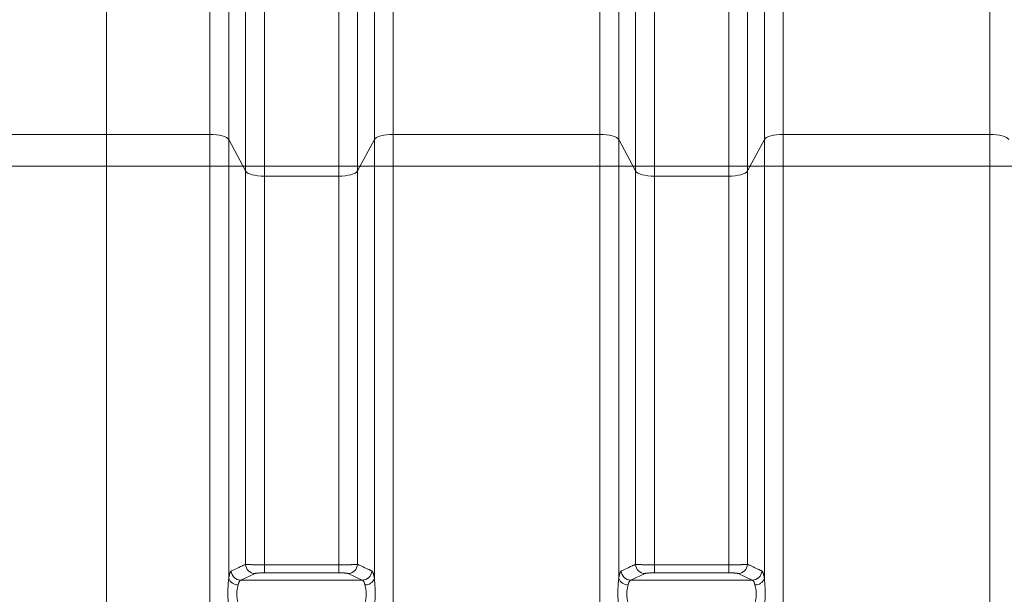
# Model space of a CAD drawing. Extents: x 193 to 943, y 26 to 526.
# Tile 217 of 256: x 388 to 404, y 109 to 118. Entities that reach past the tile are written whole.
import ezdxf
from ezdxf.lldxf.tags import DXFTag

# ---------------------------------------------------------------- set-up
doc = ezdxf.new("R2010")
doc.units = 0
doc.layers.get('0').update_dxf_attribs({"lineweight": 25})
doc.layers.add('KG4_HLS_SYA', color=7, linetype='Continuous', lineweight=25)
doc.layers.add('KG4_HLS_TEXTE', color=7, linetype='Continuous', lineweight=13)
tags = doc.linetypes.add('STRICHPUNKT2', pattern=[12.7, 6.35, -3.175, 0, -3.175]).pattern_tags.tags
tags[10:11] = [DXFTag(74, 4), DXFTag(75, 0), DXFTag(340, '0'), DXFTag(46, 0.0), DXFTag(50, 0.0), DXFTag(44, 0.0), DXFTag(45, 0.0)]
tags[8:9] = [DXFTag(74, 4), DXFTag(75, 0), DXFTag(340, '0'), DXFTag(46, 0.0), DXFTag(50, 0.0), DXFTag(44, 0.0), DXFTag(45, 0.0)]
tags[6:7] = [DXFTag(74, 4), DXFTag(75, 0), DXFTag(340, '0'), DXFTag(46, 0.0), DXFTag(50, 0.0), DXFTag(44, 0.0), DXFTag(45, 0.0)]
tags[4:5] = [DXFTag(74, 4), DXFTag(75, 0), DXFTag(340, '0'), DXFTag(46, 0.0), DXFTag(50, 0.0), DXFTag(44, 0.0), DXFTag(45, 0.0)]

# ---------------------------------------------------------------- blocks, each defined once
blk = doc.blocks.new('Spline-A069HYIG7N', base_point=(397.596, 108.583))
at = {"color": 0, "lineweight": -2}
for p, q in [((397.607, 109.022), (397.606, 109.007)), ((397.608, 109.036), (397.607, 109.022)), ((397.61, 109.051), (397.608, 109.036)), ((397.598, 108.902), (397.597, 108.881)), ((397.597, 108.881), (397.597, 108.86)), ((397.599, 108.922), (397.598, 108.902)), ((397.6, 108.942), (397.599, 108.922)), ((397.602, 108.961), (397.6, 108.942)), ((397.603, 108.977), (397.602, 108.961)), ((397.604, 108.992), (397.603, 108.977)), ((397.606, 109.007), (397.604, 108.992)), ((397.597, 108.86), (397.596, 108.839)), ((397.596, 108.839), (397.596, 108.817)), ((397.596, 108.817), (397.596, 108.795)), ((397.596, 108.795), (397.597, 108.773)), ((397.597, 108.773), (397.598, 108.751)), ((397.598, 108.751), (397.599, 108.729)), ((397.599, 108.729), (397.6, 108.706)), ((397.6, 108.706), (397.601, 108.696)), ((397.601, 108.696), (397.602, 108.686)), ((397.602, 108.686), (397.602, 108.675)), ((397.602, 108.675), (397.603, 108.665)), ((397.603, 108.665), (397.604, 108.655)), ((397.604, 108.655), (397.605, 108.644)), ((397.605, 108.644), (397.606, 108.634)), ((397.606, 108.634), (397.606, 108.624)), ((397.606, 108.624), (397.607, 108.614)), ((397.607, 108.614), (397.608, 108.603)), ((397.608, 108.603), (397.609, 108.593)), ((397.609, 108.593), (397.61, 108.583))]:
    blk.add_line(p, q, dxfattribs=at)
blk = doc.blocks.new('Polylinie-A069HYII7N', base_point=(397.314, 115.946))
at = {"color": 0, "lineweight": -2}
for p, q in [((397.367, 116.025), (397.314, 116.027)), ((397.417, 116.021), (397.367, 116.025)), ((397.464, 116.014), (397.417, 116.021)), ((397.507, 116.004), (397.464, 116.014)), ((397.544, 115.992), (397.507, 116.004)), ((397.574, 115.978), (397.544, 115.992)), ((397.596, 115.962), (397.574, 115.978)), ((397.61, 115.946), (397.596, 115.962))]:
    blk.add_line(p, q, dxfattribs=at)
blk = doc.blocks.new('Polylinie-A069HYIQ7N', base_point=(403.439, 115.946))
at = {"color": 0, "lineweight": -2}
for p, q in [((403.492, 116.025), (403.439, 116.027)), ((403.542, 116.021), (403.492, 116.025)), ((403.589, 116.014), (403.542, 116.021)), ((403.632, 116.004), (403.589, 116.014)), ((403.669, 115.992), (403.632, 116.004)), ((403.699, 115.978), (403.669, 115.992)), ((403.721, 115.962), (403.699, 115.978)), ((403.735, 115.946), (403.721, 115.962))]:
    blk.add_line(p, q, dxfattribs=at)
blk = doc.blocks.new('Polylinie-A069HYIY7N', base_point=(393.772, 115.946))
at = {"color": 0, "lineweight": -2}
for p, q in [((393.808, 115.978), (393.786, 115.962)), ((393.838, 115.992), (393.808, 115.978)), ((393.875, 116.004), (393.838, 115.992)), ((393.918, 116.014), (393.875, 116.004)), ((393.965, 116.021), (393.918, 116.014)), ((394.016, 116.025), (393.965, 116.021)), ((394.068, 116.027), (394.016, 116.025)), ((393.786, 115.962), (393.772, 115.946))]:
    blk.add_line(p, q, dxfattribs=at)
blk = doc.blocks.new('Spline-A069HYJ07N', base_point=(393.772, 108.583))
at = {"color": 0, "lineweight": -2}
for p, q in [((393.773, 109.042), (393.772, 109.051)), ((393.774, 109.033), (393.773, 109.042)), ((393.775, 109.024), (393.774, 109.033)), ((393.776, 109.015), (393.775, 109.024)), ((393.777, 109.005), (393.776, 109.015)), ((393.778, 108.996), (393.777, 109.005)), ((393.778, 108.987), (393.778, 108.996)), ((393.779, 108.977), (393.778, 108.987)), ((393.78, 108.968), (393.779, 108.977)), ((393.781, 108.958), (393.78, 108.968)), ((393.782, 108.948), (393.781, 108.958)), ((393.782, 108.939), (393.782, 108.948)), ((393.784, 108.917), (393.782, 108.939)), ((393.785, 108.896), (393.784, 108.917)), ((393.785, 108.875), (393.785, 108.896)), ((393.786, 108.853), (393.785, 108.875)), ((393.782, 108.703), (393.783, 108.724)), ((393.783, 108.724), (393.784, 108.745)), ((393.784, 108.745), (393.785, 108.766)), ((393.785, 108.766), (393.786, 108.788)), ((393.786, 108.831), (393.786, 108.853)), ((393.786, 108.809), (393.786, 108.831)), ((393.786, 108.788), (393.786, 108.809)), ((393.772, 108.583), (393.774, 108.599)), ((393.774, 108.599), (393.775, 108.616)), ((393.775, 108.616), (393.777, 108.632)), ((393.777, 108.632), (393.778, 108.649)), ((393.778, 108.649), (393.779, 108.665)), ((393.779, 108.665), (393.781, 108.682)), ((393.781, 108.682), (393.782, 108.703))]:
    blk.add_line(p, q, dxfattribs=at)
blk = doc.blocks.new('Spline-A069HYJ47N', base_point=(391.471, 108.583))
at = {"color": 0, "lineweight": -2}
for p, q in [((391.482, 109.022), (391.481, 109.007)), ((391.483, 109.036), (391.482, 109.022)), ((391.485, 109.051), (391.483, 109.036)), ((391.473, 108.902), (391.472, 108.881)), ((391.472, 108.881), (391.472, 108.86)), ((391.474, 108.922), (391.473, 108.902)), ((391.475, 108.942), (391.474, 108.922)), ((391.477, 108.961), (391.475, 108.942)), ((391.478, 108.977), (391.477, 108.961)), ((391.479, 108.992), (391.478, 108.977)), ((391.481, 109.007), (391.479, 108.992)), ((391.472, 108.86), (391.471, 108.839)), ((391.471, 108.839), (391.471, 108.817)), ((391.471, 108.817), (391.471, 108.795)), ((391.471, 108.795), (391.472, 108.773)), ((391.472, 108.773), (391.473, 108.751)), ((391.473, 108.751), (391.474, 108.729)), ((391.474, 108.729), (391.475, 108.706)), ((391.475, 108.706), (391.476, 108.696)), ((391.476, 108.696), (391.477, 108.686)), ((391.477, 108.686), (391.477, 108.675)), ((391.477, 108.675), (391.478, 108.665)), ((391.478, 108.665), (391.479, 108.655)), ((391.479, 108.655), (391.48, 108.644)), ((391.48, 108.644), (391.481, 108.634)), ((391.481, 108.634), (391.481, 108.624)), ((391.481, 108.624), (391.482, 108.614)), ((391.482, 108.614), (391.483, 108.603)), ((391.483, 108.603), (391.484, 108.593)), ((391.484, 108.593), (391.485, 108.583))]:
    blk.add_line(p, q, dxfattribs=at)
blk = doc.blocks.new('Polylinie-A069HYJ67N', base_point=(391.189, 115.946))
at = {"color": 0, "lineweight": -2}
for p, q in [((391.242, 116.025), (391.189, 116.027)), ((391.292, 116.021), (391.242, 116.025)), ((391.339, 116.014), (391.292, 116.021)), ((391.382, 116.004), (391.339, 116.014)), ((391.419, 115.992), (391.382, 116.004)), ((391.449, 115.978), (391.419, 115.992)), ((391.471, 115.962), (391.449, 115.978)), ((391.485, 115.946), (391.471, 115.962))]:
    blk.add_line(p, q, dxfattribs=at)
blk = doc.blocks.new('Polylinie-A069HYJE7N', base_point=(399.897, 115.946))
at = {"color": 0, "lineweight": -2}
for p, q in [((399.933, 115.978), (399.911, 115.962)), ((399.963, 115.992), (399.933, 115.978)), ((400, 116.004), (399.963, 115.992)), ((400.043, 116.014), (400, 116.004)), ((400.09, 116.021), (400.043, 116.014)), ((400.141, 116.025), (400.09, 116.021)), ((400.193, 116.027), (400.141, 116.025)), ((399.911, 115.962), (399.897, 115.946))]:
    blk.add_line(p, q, dxfattribs=at)
blk = doc.blocks.new('Spline-A069HYJG7N', base_point=(399.897, 108.583))
at = {"color": 0, "lineweight": -2}
for p, q in [((399.898, 109.042), (399.897, 109.051)), ((399.899, 109.033), (399.898, 109.042)), ((399.9, 109.024), (399.899, 109.033)), ((399.901, 109.015), (399.9, 109.024)), ((399.902, 109.005), (399.901, 109.015)), ((399.903, 108.996), (399.902, 109.005)), ((399.903, 108.987), (399.903, 108.996)), ((399.904, 108.977), (399.903, 108.987)), ((399.905, 108.968), (399.904, 108.977)), ((399.906, 108.958), (399.905, 108.968)), ((399.907, 108.948), (399.906, 108.958)), ((399.907, 108.939), (399.907, 108.948)), ((399.909, 108.917), (399.907, 108.939)), ((399.91, 108.896), (399.909, 108.917)), ((399.91, 108.875), (399.91, 108.896)), ((399.911, 108.853), (399.91, 108.875)), ((399.907, 108.703), (399.908, 108.724)), ((399.908, 108.724), (399.909, 108.745)), ((399.909, 108.745), (399.91, 108.766)), ((399.91, 108.766), (399.911, 108.788)), ((399.911, 108.831), (399.911, 108.853)), ((399.911, 108.809), (399.911, 108.831)), ((399.911, 108.788), (399.911, 108.809)), ((399.897, 108.583), (399.899, 108.599)), ((399.899, 108.599), (399.9, 108.616)), ((399.9, 108.616), (399.902, 108.632)), ((399.902, 108.632), (399.903, 108.649)), ((399.903, 108.649), (399.904, 108.665)), ((399.904, 108.665), (399.906, 108.682)), ((399.906, 108.682), (399.907, 108.703))]:
    blk.add_line(p, q, dxfattribs=at)
blk = doc.blocks.new('Spline-A069HYM47N', base_point=(391.612, 108.658))
at = {"color": 0, "lineweight": -2}
for p, q in [((391.615, 108.859), (391.617, 108.872)), ((391.617, 108.872), (391.618, 108.884)), ((391.618, 108.884), (391.621, 108.896)), ((391.621, 108.896), (391.622, 108.905)), ((391.622, 108.905), (391.624, 108.915)), ((391.624, 108.915), (391.626, 108.924)), ((391.626, 108.924), (391.628, 108.933)), ((391.628, 108.933), (391.631, 108.941)), ((391.631, 108.941), (391.633, 108.95)), ((391.612, 108.82), (391.613, 108.833)), ((391.612, 108.806), (391.612, 108.82)), ((391.613, 108.792), (391.612, 108.806)), ((391.613, 108.833), (391.614, 108.846)), ((391.613, 108.778), (391.613, 108.792)), ((391.615, 108.764), (391.613, 108.778)), ((391.614, 108.846), (391.615, 108.859)), ((391.616, 108.75), (391.615, 108.764)), ((391.618, 108.736), (391.616, 108.75)), ((391.62, 108.723), (391.618, 108.736)), ((391.622, 108.709), (391.62, 108.723)), ((391.625, 108.696), (391.622, 108.709)), ((391.627, 108.683), (391.625, 108.696)), ((391.63, 108.67), (391.627, 108.683)), ((391.633, 108.658), (391.63, 108.67))]:
    blk.add_line(p, q, dxfattribs=at)
blk = doc.blocks.new('Kreis-A069HYM67N', base_point=(391.485, 108.95))
at = {"color": 0, "lineweight": -2}
blk.add_ellipse((391.63, 109.105), major_axis=(-0.145, -0.054), ratio=1, start_param=0, end_param=1.231426, dxfattribs=at)
blk = doc.blocks.new('Spline-A069HYMM7N', base_point=(397.737, 108.658))
at = {"color": 0, "lineweight": -2}
for p, q in [((397.74, 108.859), (397.742, 108.872)), ((397.742, 108.872), (397.743, 108.884)), ((397.743, 108.884), (397.746, 108.896)), ((397.746, 108.896), (397.747, 108.905)), ((397.747, 108.905), (397.749, 108.915)), ((397.749, 108.915), (397.751, 108.924)), ((397.751, 108.924), (397.753, 108.933)), ((397.753, 108.933), (397.756, 108.941)), ((397.756, 108.941), (397.758, 108.95)), ((397.737, 108.82), (397.738, 108.833)), ((397.737, 108.806), (397.737, 108.82)), ((397.738, 108.792), (397.737, 108.806)), ((397.738, 108.833), (397.739, 108.846)), ((397.738, 108.778), (397.738, 108.792)), ((397.74, 108.764), (397.738, 108.778)), ((397.739, 108.846), (397.74, 108.859)), ((397.741, 108.75), (397.74, 108.764)), ((397.743, 108.736), (397.741, 108.75)), ((397.745, 108.723), (397.743, 108.736)), ((397.747, 108.709), (397.745, 108.723)), ((397.75, 108.696), (397.747, 108.709)), ((397.752, 108.683), (397.75, 108.696)), ((397.755, 108.67), (397.752, 108.683)), ((397.758, 108.658), (397.755, 108.67))]:
    blk.add_line(p, q, dxfattribs=at)
blk = doc.blocks.new('Kreis-A069HYMO7N', base_point=(397.61, 108.95))
at = {"color": 0, "lineweight": -2}
blk.add_ellipse((397.755, 109.105), major_axis=(-0.145, -0.054), ratio=1, start_param=0, end_param=1.231426, dxfattribs=at)
blk = doc.blocks.new('Spline-A069HYN87N', base_point=(393.625, 108.658))
at = {"color": 0, "lineweight": -2}
for p, q in [((393.625, 108.95), (393.627, 108.939)), ((393.627, 108.939), (393.63, 108.928)), ((393.63, 108.928), (393.633, 108.917)), ((393.633, 108.917), (393.635, 108.906)), ((393.635, 108.906), (393.637, 108.894)), ((393.637, 108.894), (393.639, 108.882)), ((393.639, 108.882), (393.641, 108.869)), ((393.641, 108.869), (393.643, 108.856)), ((393.635, 108.71), (393.633, 108.699)), ((393.637, 108.721), (393.635, 108.71)), ((393.639, 108.734), (393.637, 108.721)), ((393.641, 108.747), (393.639, 108.734)), ((393.642, 108.76), (393.641, 108.747)), ((393.644, 108.774), (393.642, 108.76)), ((393.643, 108.856), (393.644, 108.843)), ((393.644, 108.843), (393.645, 108.829)), ((393.645, 108.787), (393.644, 108.774)), ((393.645, 108.829), (393.645, 108.815)), ((393.645, 108.815), (393.645, 108.801)), ((393.645, 108.801), (393.645, 108.787)), ((393.627, 108.668), (393.625, 108.658)), ((393.629, 108.678), (393.627, 108.668)), ((393.631, 108.689), (393.629, 108.678)), ((393.633, 108.699), (393.631, 108.689))]:
    blk.add_line(p, q, dxfattribs=at)
blk = doc.blocks.new('Kreis-A069HYNC7N', base_point=(393.625, 108.95))
at = {"color": 0, "lineweight": -2}
blk.add_ellipse((393.627, 109.105), major_axis=(-0.003, -0.155), ratio=1, start_param=0, end_param=1.231426, dxfattribs=at)
blk = doc.blocks.new('Spline-A069HYNE7N', base_point=(399.75, 108.658))
at = {"color": 0, "lineweight": -2}
for p, q in [((399.75, 108.95), (399.752, 108.939)), ((399.752, 108.939), (399.755, 108.928)), ((399.755, 108.928), (399.758, 108.917)), ((399.758, 108.917), (399.76, 108.906)), ((399.76, 108.906), (399.762, 108.894)), ((399.762, 108.894), (399.764, 108.882)), ((399.764, 108.882), (399.766, 108.869)), ((399.766, 108.869), (399.768, 108.856)), ((399.76, 108.71), (399.758, 108.699)), ((399.762, 108.721), (399.76, 108.71)), ((399.764, 108.734), (399.762, 108.721)), ((399.766, 108.747), (399.764, 108.734)), ((399.767, 108.76), (399.766, 108.747)), ((399.769, 108.774), (399.767, 108.76)), ((399.768, 108.856), (399.769, 108.843)), ((399.769, 108.843), (399.77, 108.829)), ((399.77, 108.787), (399.769, 108.774)), ((399.77, 108.829), (399.77, 108.815)), ((399.77, 108.815), (399.77, 108.801)), ((399.77, 108.801), (399.77, 108.787)), ((399.752, 108.668), (399.75, 108.658)), ((399.754, 108.678), (399.752, 108.668)), ((399.756, 108.689), (399.754, 108.678)), ((399.758, 108.699), (399.756, 108.689))]:
    blk.add_line(p, q, dxfattribs=at)
blk = doc.blocks.new('Kreis-A069HYNI7N', base_point=(399.75, 108.95))
at = {"color": 0, "lineweight": -2}
blk.add_ellipse((399.752, 109.105), major_axis=(-0.003, -0.155), ratio=1, start_param=0, end_param=1.231426, dxfattribs=at)
blk = doc.blocks.new('Spline-A069HYPS7N', base_point=(393.583, 108.95))
at = {"color": 0, "lineweight": -2}
for p, q in [((393.583, 109.025), (393.587, 109.023)), ((393.587, 109.023), (393.59, 109.021)), ((393.59, 109.021), (393.593, 109.019)), ((393.593, 109.019), (393.596, 109.016)), ((393.596, 109.016), (393.599, 109.013)), ((393.599, 109.013), (393.602, 109.01)), ((393.602, 109.01), (393.605, 109.005)), ((393.605, 109.005), (393.609, 108.999)), ((393.609, 108.999), (393.612, 108.992)), ((393.612, 108.992), (393.615, 108.985)), ((393.615, 108.985), (393.618, 108.977)), ((393.618, 108.977), (393.62, 108.968)), ((393.62, 108.968), (393.621, 108.965)), ((393.621, 108.965), (393.622, 108.962)), ((393.622, 108.962), (393.623, 108.959)), ((393.623, 108.959), (393.623, 108.956)), ((393.623, 108.956), (393.624, 108.953)), ((393.624, 108.953), (393.625, 108.95))]:
    blk.add_line(p, q, dxfattribs=at)
blk = doc.blocks.new('Spline-A069HYPU7N', base_point=(393.731, 109.051))
at = {"color": 0, "lineweight": -2}
for p, q in [((393.734, 109.168), (393.731, 109.171)), ((393.737, 109.165), (393.734, 109.168)), ((393.741, 109.161), (393.737, 109.165)), ((393.744, 109.157), (393.741, 109.161)), ((393.747, 109.152), (393.744, 109.157)), ((393.75, 109.146), (393.747, 109.152)), ((393.751, 109.142), (393.75, 109.146)), ((393.753, 109.138), (393.751, 109.142)), ((393.755, 109.133), (393.753, 109.138)), ((393.756, 109.128), (393.755, 109.133)), ((393.758, 109.123), (393.756, 109.128)), ((393.76, 109.117), (393.758, 109.123)), ((393.761, 109.111), (393.76, 109.117)), ((393.762, 109.105), (393.761, 109.111)), ((393.764, 109.099), (393.762, 109.105)), ((393.765, 109.093), (393.764, 109.099)), ((393.767, 109.086), (393.765, 109.093)), ((393.768, 109.079), (393.767, 109.086)), ((393.769, 109.075), (393.768, 109.079)), ((393.769, 109.07), (393.769, 109.075)), ((393.77, 109.065), (393.769, 109.07)), ((393.771, 109.06), (393.77, 109.065)), ((393.772, 109.056), (393.771, 109.06)), ((393.772, 109.051), (393.772, 109.056))]:
    blk.add_line(p, q, dxfattribs=at)
blk = doc.blocks.new('Kreis-A069HYPW7N', base_point=(393.583, 109.025))
at = {"color": 0, "lineweight": -2}
blk.add_ellipse((393.58, 109.176), major_axis=(0.003, -0.151), ratio=1, start_param=0, end_param=1.51392, dxfattribs=at)
blk = doc.blocks.new('Spline-A069HYPY7N', base_point=(399.632, 109.171))
at = {"color": 0, "lineweight": -2}
for p, q in [((399.661, 109.261), (399.632, 109.275)), ((399.69, 109.248), (399.661, 109.261)), ((399.719, 109.235), (399.69, 109.248)), ((399.748, 109.221), (399.719, 109.235)), ((399.776, 109.208), (399.748, 109.221)), ((399.805, 109.194), (399.776, 109.208)), ((399.814, 109.191), (399.805, 109.194)), ((399.822, 109.187), (399.814, 109.191)), ((399.831, 109.183), (399.822, 109.187)), ((399.839, 109.179), (399.831, 109.183)), ((399.848, 109.175), (399.839, 109.179)), ((399.856, 109.171), (399.848, 109.175))]:
    blk.add_line(p, q, dxfattribs=at)
blk = doc.blocks.new('Spline-A069HYQ07N', base_point=(399.856, 109.051))
at = {"color": 0, "lineweight": -2}
for p, q in [((399.859, 109.168), (399.856, 109.171)), ((399.862, 109.165), (399.859, 109.168)), ((399.866, 109.161), (399.862, 109.165)), ((399.869, 109.157), (399.866, 109.161)), ((399.872, 109.152), (399.869, 109.157)), ((399.875, 109.146), (399.872, 109.152)), ((399.876, 109.142), (399.875, 109.146)), ((399.878, 109.138), (399.876, 109.142)), ((399.88, 109.133), (399.878, 109.138)), ((399.881, 109.128), (399.88, 109.133)), ((399.883, 109.123), (399.881, 109.128)), ((399.885, 109.117), (399.883, 109.123)), ((399.886, 109.111), (399.885, 109.117)), ((399.887, 109.105), (399.886, 109.111)), ((399.889, 109.099), (399.887, 109.105)), ((399.89, 109.093), (399.889, 109.099)), ((399.892, 109.086), (399.89, 109.093)), ((399.893, 109.079), (399.892, 109.086)), ((399.894, 109.075), (399.893, 109.079)), ((399.894, 109.07), (399.894, 109.075)), ((399.895, 109.065), (399.894, 109.07)), ((399.896, 109.06), (399.895, 109.065)), ((399.897, 109.056), (399.896, 109.06)), ((399.897, 109.051), (399.897, 109.056))]:
    blk.add_line(p, q, dxfattribs=at)
blk = doc.blocks.new('Spline-A069HYQ87N', base_point=(393.507, 109.171))
at = {"color": 0, "lineweight": -2}
for p, q in [((393.536, 109.261), (393.507, 109.275)), ((393.565, 109.248), (393.536, 109.261)), ((393.594, 109.235), (393.565, 109.248)), ((393.623, 109.221), (393.594, 109.235)), ((393.651, 109.208), (393.623, 109.221)), ((393.68, 109.194), (393.651, 109.208)), ((393.689, 109.191), (393.68, 109.194)), ((393.697, 109.187), (393.689, 109.191)), ((393.706, 109.183), (393.697, 109.187)), ((393.714, 109.179), (393.706, 109.183)), ((393.723, 109.175), (393.714, 109.179)), ((393.731, 109.171), (393.723, 109.175))]:
    blk.add_line(p, q, dxfattribs=at)
blk = doc.blocks.new('Spline-A069HYQC7N', base_point=(399.708, 108.95))
at = {"color": 0, "lineweight": -2}
for p, q in [((399.708, 109.025), (399.712, 109.023)), ((399.712, 109.023), (399.715, 109.021)), ((399.715, 109.021), (399.718, 109.019)), ((399.718, 109.019), (399.721, 109.016)), ((399.721, 109.016), (399.724, 109.013)), ((399.724, 109.013), (399.727, 109.01)), ((399.727, 109.01), (399.73, 109.005)), ((399.73, 109.005), (399.734, 108.999)), ((399.734, 108.999), (399.737, 108.992)), ((399.737, 108.992), (399.74, 108.985)), ((399.74, 108.985), (399.743, 108.977)), ((399.743, 108.977), (399.745, 108.968)), ((399.745, 108.968), (399.746, 108.965)), ((399.746, 108.965), (399.747, 108.962)), ((399.747, 108.962), (399.748, 108.959)), ((399.748, 108.959), (399.748, 108.956)), ((399.748, 108.956), (399.749, 108.953)), ((399.749, 108.953), (399.75, 108.95))]:
    blk.add_line(p, q, dxfattribs=at)
blk = doc.blocks.new('Kreis-A069HYQE7N', base_point=(399.708, 109.025))
at = {"color": 0, "lineweight": -2}
blk.add_ellipse((399.705, 109.176), major_axis=(0.003, -0.151), ratio=1, start_param=0, end_param=1.51392, dxfattribs=at)
blk = doc.blocks.new('Spline-A069HYQG7N', base_point=(391.485, 109.051))
at = {"color": 0, "lineweight": -2}
for p, q in [((391.526, 109.171), (391.524, 109.169)), ((391.486, 109.056), (391.485, 109.055)), ((391.485, 109.055), (391.485, 109.053)), ((391.485, 109.053), (391.485, 109.051)), ((391.487, 109.062), (391.486, 109.06)), ((391.486, 109.06), (391.486, 109.058)), ((391.486, 109.058), (391.486, 109.056)), ((391.488, 109.07), (391.487, 109.062)), ((391.489, 109.077), (391.488, 109.07)), ((391.491, 109.085), (391.489, 109.077)), ((391.492, 109.092), (391.491, 109.085)), ((391.493, 109.099), (391.492, 109.092)), ((391.495, 109.105), (391.493, 109.099)), ((391.496, 109.111), (391.495, 109.105)), ((391.498, 109.117), (391.496, 109.111)), ((391.499, 109.122), (391.498, 109.117)), ((391.501, 109.128), (391.499, 109.122)), ((391.503, 109.133), (391.501, 109.128)), ((391.504, 109.137), (391.503, 109.133)), ((391.506, 109.142), (391.504, 109.137)), ((391.508, 109.146), (391.506, 109.142)), ((391.51, 109.15), (391.508, 109.146)), ((391.511, 109.154), (391.51, 109.15)), ((391.513, 109.157), (391.511, 109.154)), ((391.515, 109.16), (391.513, 109.157)), ((391.517, 109.162), (391.515, 109.16)), ((391.519, 109.165), (391.517, 109.162)), ((391.521, 109.166), (391.519, 109.165)), ((391.523, 109.168), (391.521, 109.166)), ((391.524, 109.169), (391.523, 109.168))]:
    blk.add_line(p, q, dxfattribs=at)
blk = doc.blocks.new('Spline-A069HYQI7N', base_point=(391.526, 109.171))
at = {"color": 0, "lineweight": -2}
for p, q in [((391.555, 109.184), (391.526, 109.171)), ((391.584, 109.198), (391.555, 109.184)), ((391.613, 109.211), (391.584, 109.198)), ((391.642, 109.225), (391.613, 109.211)), ((391.671, 109.238), (391.642, 109.225)), ((391.699, 109.251), (391.671, 109.238)), ((391.708, 109.255), (391.699, 109.251)), ((391.716, 109.259), (391.708, 109.255)), ((391.725, 109.263), (391.716, 109.259)), ((391.733, 109.267), (391.725, 109.263)), ((391.742, 109.271), (391.733, 109.267)), ((391.75, 109.275), (391.742, 109.271))]:
    blk.add_line(p, q, dxfattribs=at)
blk = doc.blocks.new('Spline-A069HYQK7N', base_point=(391.633, 108.95))
at = {"color": 0, "lineweight": -2}
for p, q in [((391.659, 109.013), (391.663, 109.017)), ((391.663, 109.017), (391.666, 109.02)), ((391.666, 109.02), (391.67, 109.023)), ((391.67, 109.023), (391.674, 109.025)), ((391.633, 108.954), (391.634, 108.955)), ((391.633, 108.952), (391.633, 108.954)), ((391.633, 108.951), (391.633, 108.952)), ((391.633, 108.95), (391.633, 108.951)), ((391.634, 108.957), (391.637, 108.967)), ((391.634, 108.956), (391.634, 108.957)), ((391.634, 108.955), (391.634, 108.956)), ((391.637, 108.967), (391.64, 108.976)), ((391.64, 108.976), (391.642, 108.984)), ((391.642, 108.984), (391.646, 108.992)), ((391.646, 108.992), (391.649, 108.998)), ((391.649, 108.998), (391.652, 109.004)), ((391.652, 109.004), (391.656, 109.009)), ((391.656, 109.009), (391.659, 109.013))]:
    blk.add_line(p, q, dxfattribs=at)
blk = doc.blocks.new('Kreis-A069HYQM7N', base_point=(391.526, 109.025))
at = {"color": 0, "lineweight": -2}
blk.add_ellipse((391.677, 109.176), major_axis=(-0.151, -0.005), ratio=1, start_param=0, end_param=1.51392, dxfattribs=at)
blk = doc.blocks.new('Spline-A069HYS87N', base_point=(397.61, 109.051))
at = {"color": 0, "lineweight": -2}
for p, q in [((397.651, 109.171), (397.649, 109.169)), ((397.611, 109.056), (397.61, 109.055)), ((397.61, 109.055), (397.61, 109.053)), ((397.61, 109.053), (397.61, 109.051)), ((397.612, 109.062), (397.611, 109.06)), ((397.611, 109.06), (397.611, 109.058)), ((397.611, 109.058), (397.611, 109.056)), ((397.613, 109.07), (397.612, 109.062)), ((397.614, 109.077), (397.613, 109.07)), ((397.616, 109.085), (397.614, 109.077)), ((397.617, 109.092), (397.616, 109.085)), ((397.618, 109.099), (397.617, 109.092)), ((397.62, 109.105), (397.618, 109.099)), ((397.621, 109.111), (397.62, 109.105)), ((397.623, 109.117), (397.621, 109.111)), ((397.624, 109.122), (397.623, 109.117)), ((397.626, 109.128), (397.624, 109.122)), ((397.628, 109.133), (397.626, 109.128)), ((397.629, 109.137), (397.628, 109.133)), ((397.631, 109.142), (397.629, 109.137)), ((397.633, 109.146), (397.631, 109.142)), ((397.635, 109.15), (397.633, 109.146)), ((397.636, 109.154), (397.635, 109.15)), ((397.638, 109.157), (397.636, 109.154)), ((397.64, 109.16), (397.638, 109.157)), ((397.642, 109.162), (397.64, 109.16)), ((397.644, 109.165), (397.642, 109.162)), ((397.646, 109.166), (397.644, 109.165)), ((397.648, 109.168), (397.646, 109.166)), ((397.649, 109.169), (397.648, 109.168))]:
    blk.add_line(p, q, dxfattribs=at)
blk = doc.blocks.new('Spline-A069HYSA7N', base_point=(397.651, 109.171))
at = {"color": 0, "lineweight": -2}
for p, q in [((397.68, 109.184), (397.651, 109.171)), ((397.709, 109.198), (397.68, 109.184)), ((397.738, 109.211), (397.709, 109.198)), ((397.767, 109.225), (397.738, 109.211)), ((397.796, 109.238), (397.767, 109.225)), ((397.824, 109.251), (397.796, 109.238)), ((397.833, 109.255), (397.824, 109.251)), ((397.841, 109.259), (397.833, 109.255)), ((397.85, 109.263), (397.841, 109.259)), ((397.858, 109.267), (397.85, 109.263)), ((397.867, 109.271), (397.858, 109.267)), ((397.875, 109.275), (397.867, 109.271))]:
    blk.add_line(p, q, dxfattribs=at)
blk = doc.blocks.new('Spline-A069HYSC7N', base_point=(397.758, 108.95))
at = {"color": 0, "lineweight": -2}
for p, q in [((397.784, 109.013), (397.788, 109.017)), ((397.788, 109.017), (397.791, 109.02)), ((397.791, 109.02), (397.795, 109.023)), ((397.795, 109.023), (397.799, 109.025)), ((397.758, 108.954), (397.759, 108.955)), ((397.758, 108.952), (397.758, 108.954)), ((397.758, 108.951), (397.758, 108.952)), ((397.758, 108.95), (397.758, 108.951)), ((397.759, 108.957), (397.762, 108.967)), ((397.759, 108.956), (397.759, 108.957)), ((397.759, 108.955), (397.759, 108.956)), ((397.762, 108.967), (397.765, 108.976)), ((397.765, 108.976), (397.767, 108.984)), ((397.767, 108.984), (397.771, 108.992)), ((397.771, 108.992), (397.774, 108.998)), ((397.774, 108.998), (397.777, 109.004)), ((397.777, 109.004), (397.781, 109.009)), ((397.781, 109.009), (397.784, 109.013))]:
    blk.add_line(p, q, dxfattribs=at)
blk = doc.blocks.new('Kreis-A069HYSE7N', base_point=(397.651, 109.025))
at = {"color": 0, "lineweight": -2}
blk.add_ellipse((397.802, 109.176), major_axis=(-0.151, -0.005), ratio=1, start_param=0, end_param=1.51392, dxfattribs=at)
blk = doc.blocks.new('Spline-A069HYTO7N', base_point=(399.337, 109.129))
at = {"color": 0, "lineweight": -2}
for p, q in [((399.337, 109.14), (399.346, 109.14)), ((399.346, 109.14), (399.355, 109.139)), ((399.355, 109.139), (399.364, 109.139)), ((399.364, 109.139), (399.373, 109.139)), ((399.373, 109.139), (399.382, 109.139)), ((399.382, 109.139), (399.39, 109.139)), ((399.39, 109.139), (399.398, 109.139)), ((399.398, 109.139), (399.406, 109.138)), ((399.406, 109.138), (399.413, 109.138)), ((399.413, 109.138), (399.421, 109.138)), ((399.421, 109.138), (399.428, 109.137)), ((399.428, 109.137), (399.434, 109.137)), ((399.434, 109.137), (399.441, 109.136)), ((399.441, 109.136), (399.447, 109.136)), ((399.447, 109.136), (399.453, 109.135)), ((399.453, 109.135), (399.458, 109.135)), ((399.458, 109.135), (399.463, 109.134)), ((399.463, 109.134), (399.467, 109.133)), ((399.467, 109.133), (399.471, 109.133)), ((399.471, 109.133), (399.474, 109.132)), ((399.474, 109.132), (399.477, 109.131)), ((399.477, 109.131), (399.48, 109.131)), ((399.48, 109.131), (399.482, 109.13)), ((399.482, 109.13), (399.485, 109.129))]:
    blk.add_line(p, q, dxfattribs=at)
blk = doc.blocks.new('Spline-A069HYTQ7N', base_point=(398.023, 109.129))
at = {"color": 0, "lineweight": -2}
for p, q in [((398.023, 109.129), (398.023, 109.13)), ((398.023, 109.13), (398.024, 109.13)), ((398.024, 109.13), (398.024, 109.13)), ((398.024, 109.13), (398.024, 109.13)), ((398.024, 109.13), (398.025, 109.13)), ((398.025, 109.13), (398.027, 109.131)), ((398.025, 109.13), (398.025, 109.13)), ((398.027, 109.131), (398.03, 109.132)), ((398.03, 109.132), (398.033, 109.132)), ((398.033, 109.132), (398.037, 109.133)), ((398.037, 109.133), (398.041, 109.134)), ((398.041, 109.134), (398.045, 109.134)), ((398.045, 109.134), (398.05, 109.135)), ((398.05, 109.135), (398.055, 109.135)), ((398.055, 109.135), (398.061, 109.136)), ((398.061, 109.136), (398.066, 109.136)), ((398.066, 109.136), (398.072, 109.137)), ((398.072, 109.137), (398.079, 109.137)), ((398.079, 109.137), (398.085, 109.137)), ((398.085, 109.137), (398.092, 109.138)), ((398.092, 109.138), (398.099, 109.138)), ((398.099, 109.138), (398.107, 109.138)), ((398.107, 109.138), (398.114, 109.139)), ((398.114, 109.139), (398.122, 109.139)), ((398.122, 109.139), (398.13, 109.139)), ((398.13, 109.139), (398.138, 109.139)), ((398.138, 109.139), (398.146, 109.139)), ((398.146, 109.139), (398.154, 109.139)), ((398.154, 109.139), (398.162, 109.14)), ((398.162, 109.14), (398.171, 109.14))]:
    blk.add_line(p, q, dxfattribs=at)
blk = doc.blocks.new('Kreis-A069HYTS7N', base_point=(399.485, 109.129))
at = {"color": 0, "lineweight": -2}
blk.add_ellipse((399.481, 109.28), major_axis=(0.003, -0.151), ratio=1, start_param=0, end_param=1.512594, dxfattribs=at)
blk = doc.blocks.new('Kreis-A069HYUQ7N', base_point=(397.875, 109.129))
at = {"color": 0, "lineweight": -2}
blk.add_ellipse((398.026, 109.28), major_axis=(-0.151, -0.006), ratio=1, start_param=0, end_param=1.512594, dxfattribs=at)
blk = doc.blocks.new('Kreis-A069HYV87N', base_point=(391.75, 109.129))
at = {"color": 0, "lineweight": -2}
blk.add_ellipse((391.901, 109.28), major_axis=(-0.151, -0.006), ratio=1, start_param=0, end_param=1.512594, dxfattribs=at)
blk = doc.blocks.new('Kreis-A069HYVE7N', base_point=(393.36, 109.129))
at = {"color": 0, "lineweight": -2}
blk.add_ellipse((393.356, 109.28), major_axis=(0.003, -0.151), ratio=1, start_param=0, end_param=1.512594, dxfattribs=at)
blk = doc.blocks.new('Spline-A069HYW27N', base_point=(393.212, 109.129))
at = {"color": 0, "lineweight": -2}
for p, q in [((393.212, 109.14), (393.221, 109.14)), ((393.221, 109.14), (393.23, 109.139)), ((393.23, 109.139), (393.239, 109.139)), ((393.239, 109.139), (393.248, 109.139)), ((393.248, 109.139), (393.257, 109.139)), ((393.257, 109.139), (393.265, 109.139)), ((393.265, 109.139), (393.273, 109.139)), ((393.273, 109.139), (393.281, 109.138)), ((393.281, 109.138), (393.288, 109.138)), ((393.288, 109.138), (393.296, 109.138)), ((393.296, 109.138), (393.303, 109.137)), ((393.303, 109.137), (393.309, 109.137)), ((393.309, 109.137), (393.316, 109.136)), ((393.316, 109.136), (393.322, 109.136)), ((393.322, 109.136), (393.328, 109.135)), ((393.328, 109.135), (393.333, 109.135)), ((393.333, 109.135), (393.338, 109.134)), ((393.338, 109.134), (393.342, 109.133)), ((393.342, 109.133), (393.346, 109.133)), ((393.346, 109.133), (393.349, 109.132)), ((393.349, 109.132), (393.352, 109.131)), ((393.352, 109.131), (393.355, 109.131)), ((393.355, 109.131), (393.357, 109.13)), ((393.357, 109.13), (393.36, 109.129))]:
    blk.add_line(p, q, dxfattribs=at)
blk = doc.blocks.new('Spline-A069HYW47N', base_point=(391.898, 109.129))
at = {"color": 0, "lineweight": -2}
for p, q in [((391.898, 109.129), (391.898, 109.13)), ((391.898, 109.13), (391.899, 109.13)), ((391.899, 109.13), (391.899, 109.13)), ((391.899, 109.13), (391.899, 109.13)), ((391.899, 109.13), (391.9, 109.13)), ((391.9, 109.13), (391.902, 109.131)), ((391.9, 109.13), (391.9, 109.13)), ((391.902, 109.131), (391.905, 109.132)), ((391.905, 109.132), (391.908, 109.132)), ((391.908, 109.132), (391.912, 109.133)), ((391.912, 109.133), (391.916, 109.134)), ((391.916, 109.134), (391.92, 109.134)), ((391.92, 109.134), (391.925, 109.135)), ((391.925, 109.135), (391.93, 109.135)), ((391.93, 109.135), (391.936, 109.136)), ((391.936, 109.136), (391.941, 109.136)), ((391.941, 109.136), (391.947, 109.137)), ((391.947, 109.137), (391.954, 109.137)), ((391.954, 109.137), (391.96, 109.137)), ((391.96, 109.137), (391.967, 109.138)), ((391.967, 109.138), (391.974, 109.138)), ((391.974, 109.138), (391.982, 109.138)), ((391.982, 109.138), (391.989, 109.139)), ((391.989, 109.139), (391.997, 109.139)), ((391.997, 109.139), (392.005, 109.139)), ((392.005, 109.139), (392.013, 109.139)), ((392.013, 109.139), (392.021, 109.139)), ((392.021, 109.139), (392.029, 109.139)), ((392.029, 109.139), (392.037, 109.14)), ((392.037, 109.14), (392.046, 109.14))]:
    blk.add_line(p, q, dxfattribs=at)
blk = doc.blocks.new('Spline-A069HZ0G7N', base_point=(393.212, 109.266))
at = {"color": 0, "lineweight": -2}
for p, q in [((393.221, 109.266), (393.212, 109.266)), ((393.23, 109.266), (393.221, 109.266)), ((393.24, 109.266), (393.23, 109.266)), ((393.249, 109.266), (393.24, 109.266)), ((393.258, 109.266), (393.249, 109.266)), ((393.267, 109.266), (393.258, 109.266)), ((393.276, 109.266), (393.267, 109.266)), ((393.285, 109.266), (393.276, 109.266)), ((393.293, 109.266), (393.285, 109.266)), ((393.302, 109.266), (393.293, 109.266)), ((393.31, 109.266), (393.302, 109.266)), ((393.319, 109.266), (393.31, 109.266)), ((393.327, 109.266), (393.319, 109.266)), ((393.335, 109.267), (393.327, 109.266)), ((393.343, 109.267), (393.335, 109.267)), ((393.351, 109.267), (393.343, 109.267)), ((393.358, 109.267), (393.351, 109.267)), ((393.366, 109.267), (393.358, 109.267)), ((393.373, 109.267), (393.366, 109.267)), ((393.38, 109.268), (393.373, 109.267)), ((393.387, 109.268), (393.38, 109.268)), ((393.394, 109.268), (393.387, 109.268)), ((393.4, 109.268), (393.394, 109.268)), ((393.407, 109.268), (393.4, 109.268)), ((393.413, 109.269), (393.407, 109.268)), ((393.42, 109.269), (393.413, 109.269)), ((393.426, 109.269), (393.42, 109.269)), ((393.432, 109.269), (393.426, 109.269)), ((393.438, 109.269), (393.432, 109.269)), ((393.444, 109.27), (393.438, 109.269)), ((393.449, 109.27), (393.444, 109.27)), ((393.454, 109.27), (393.449, 109.27)), ((393.459, 109.27), (393.454, 109.27)), ((393.464, 109.271), (393.459, 109.27)), ((393.468, 109.271), (393.464, 109.271)), ((393.473, 109.271), (393.468, 109.271)), ((393.477, 109.272), (393.473, 109.271)), ((393.481, 109.272), (393.477, 109.272)), ((393.485, 109.272), (393.481, 109.272)), ((393.488, 109.272), (393.485, 109.272)), ((393.491, 109.273), (393.488, 109.272)), ((393.494, 109.273), (393.491, 109.273)), ((393.497, 109.273), (393.494, 109.273)), ((393.499, 109.274), (393.497, 109.273)), ((393.501, 109.274), (393.499, 109.274)), ((393.503, 109.274), (393.501, 109.274)), ((393.505, 109.275), (393.503, 109.274)), ((393.507, 109.275), (393.505, 109.275))]:
    blk.add_line(p, q, dxfattribs=at)
blk = doc.blocks.new('Spline-A069HZ0K7N', base_point=(399.337, 109.266))
at = {"color": 0, "lineweight": -2}
for p, q in [((399.346, 109.266), (399.337, 109.266)), ((399.355, 109.266), (399.346, 109.266)), ((399.365, 109.266), (399.355, 109.266)), ((399.374, 109.266), (399.365, 109.266)), ((399.383, 109.266), (399.374, 109.266)), ((399.392, 109.266), (399.383, 109.266)), ((399.401, 109.266), (399.392, 109.266)), ((399.41, 109.266), (399.401, 109.266)), ((399.418, 109.266), (399.41, 109.266)), ((399.427, 109.266), (399.418, 109.266)), ((399.435, 109.266), (399.427, 109.266)), ((399.444, 109.266), (399.435, 109.266)), ((399.452, 109.266), (399.444, 109.266)), ((399.46, 109.267), (399.452, 109.266)), ((399.468, 109.267), (399.46, 109.267)), ((399.476, 109.267), (399.468, 109.267)), ((399.483, 109.267), (399.476, 109.267)), ((399.491, 109.267), (399.483, 109.267)), ((399.498, 109.267), (399.491, 109.267)), ((399.505, 109.268), (399.498, 109.267)), ((399.512, 109.268), (399.505, 109.268)), ((399.519, 109.268), (399.512, 109.268)), ((399.525, 109.268), (399.519, 109.268)), ((399.532, 109.268), (399.525, 109.268)), ((399.538, 109.269), (399.532, 109.268)), ((399.545, 109.269), (399.538, 109.269)), ((399.551, 109.269), (399.545, 109.269)), ((399.557, 109.269), (399.551, 109.269)), ((399.563, 109.269), (399.557, 109.269)), ((399.569, 109.27), (399.563, 109.269)), ((399.574, 109.27), (399.569, 109.27)), ((399.579, 109.27), (399.574, 109.27)), ((399.584, 109.27), (399.579, 109.27)), ((399.589, 109.271), (399.584, 109.27)), ((399.593, 109.271), (399.589, 109.271)), ((399.598, 109.271), (399.593, 109.271)), ((399.602, 109.272), (399.598, 109.271)), ((399.606, 109.272), (399.602, 109.272)), ((399.61, 109.272), (399.606, 109.272)), ((399.613, 109.272), (399.61, 109.272)), ((399.616, 109.273), (399.613, 109.272)), ((399.619, 109.273), (399.616, 109.273)), ((399.622, 109.273), (399.619, 109.273)), ((399.624, 109.274), (399.622, 109.273)), ((399.626, 109.274), (399.624, 109.274)), ((399.628, 109.274), (399.626, 109.274)), ((399.63, 109.275), (399.628, 109.274)), ((399.632, 109.275), (399.63, 109.275))]:
    blk.add_line(p, q, dxfattribs=at)
blk = doc.blocks.new('Spline-A069HZ0O7N', base_point=(397.875, 109.266))
at = {"color": 0, "lineweight": -2}
for p, q in [((397.876, 109.275), (397.875, 109.275)), ((397.877, 109.275), (397.876, 109.275)), ((397.877, 109.274), (397.877, 109.275)), ((397.878, 109.274), (397.877, 109.274)), ((397.879, 109.274), (397.878, 109.274)), ((397.88, 109.274), (397.879, 109.274)), ((397.884, 109.273), (397.88, 109.274)), ((397.89, 109.273), (397.884, 109.273)), ((397.896, 109.272), (397.89, 109.273)), ((397.903, 109.272), (397.896, 109.272)), ((397.911, 109.271), (397.903, 109.272)), ((397.92, 109.271), (397.911, 109.271)), ((397.93, 109.27), (397.92, 109.271)), ((397.94, 109.27), (397.93, 109.27)), ((397.951, 109.269), (397.94, 109.27)), ((397.962, 109.269), (397.951, 109.269)), ((397.974, 109.268), (397.962, 109.269)), ((397.987, 109.268), (397.974, 109.268)), ((398, 109.268), (397.987, 109.268)), ((398.014, 109.267), (398, 109.268)), ((398.028, 109.267), (398.014, 109.267)), ((398.043, 109.267), (398.028, 109.267)), ((398.058, 109.266), (398.043, 109.267)), ((398.073, 109.266), (398.058, 109.266)), ((398.089, 109.266), (398.073, 109.266)), ((398.105, 109.266), (398.089, 109.266)), ((398.121, 109.266), (398.105, 109.266)), ((398.138, 109.266), (398.121, 109.266)), ((398.154, 109.266), (398.138, 109.266)), ((398.171, 109.266), (398.154, 109.266))]:
    blk.add_line(p, q, dxfattribs=at)
blk = doc.blocks.new('Spline-A069HZ0Q7N', base_point=(391.75, 109.266))
at = {"color": 0, "lineweight": -2}
for p, q in [((391.751, 109.275), (391.75, 109.275)), ((391.752, 109.275), (391.751, 109.275)), ((391.752, 109.274), (391.752, 109.275)), ((391.753, 109.274), (391.752, 109.274)), ((391.754, 109.274), (391.753, 109.274)), ((391.755, 109.274), (391.754, 109.274)), ((391.759, 109.273), (391.755, 109.274)), ((391.765, 109.273), (391.759, 109.273)), ((391.771, 109.272), (391.765, 109.273)), ((391.778, 109.272), (391.771, 109.272)), ((391.786, 109.271), (391.778, 109.272)), ((391.795, 109.271), (391.786, 109.271)), ((391.805, 109.27), (391.795, 109.271)), ((391.815, 109.27), (391.805, 109.27)), ((391.826, 109.269), (391.815, 109.27)), ((391.837, 109.269), (391.826, 109.269)), ((391.849, 109.268), (391.837, 109.269)), ((391.862, 109.268), (391.849, 109.268)), ((391.875, 109.268), (391.862, 109.268)), ((391.889, 109.267), (391.875, 109.268)), ((391.903, 109.267), (391.889, 109.267)), ((391.918, 109.267), (391.903, 109.267)), ((391.933, 109.266), (391.918, 109.267)), ((391.948, 109.266), (391.933, 109.266)), ((391.964, 109.266), (391.948, 109.266)), ((391.98, 109.266), (391.964, 109.266)), ((391.996, 109.266), (391.98, 109.266)), ((392.013, 109.266), (391.996, 109.266)), ((392.029, 109.266), (392.013, 109.266)), ((392.046, 109.266), (392.029, 109.266))]:
    blk.add_line(p, q, dxfattribs=at)
blk = doc.blocks.new('Polylinie-A069HZ167N', base_point=(399.337, 115.371))
at = {"color": 0, "lineweight": -2}
for p, q in [((399.389, 115.372), (399.337, 115.371)), ((399.439, 115.377), (399.389, 115.372)), ((399.487, 115.384), (399.439, 115.377)), ((399.53, 115.394), (399.487, 115.384)), ((399.567, 115.406), (399.53, 115.394)), ((399.597, 115.42), (399.567, 115.406)), ((399.619, 115.435), (399.597, 115.42)), ((399.632, 115.452), (399.619, 115.435))]:
    blk.add_line(p, q, dxfattribs=at)
blk = doc.blocks.new('Polylinie-A069HZ187N', base_point=(393.212, 115.371))
at = {"color": 0, "lineweight": -2}
for p, q in [((393.264, 115.372), (393.212, 115.371)), ((393.314, 115.377), (393.264, 115.372)), ((393.362, 115.384), (393.314, 115.377)), ((393.405, 115.394), (393.362, 115.384)), ((393.442, 115.406), (393.405, 115.394)), ((393.472, 115.42), (393.442, 115.406)), ((393.494, 115.435), (393.472, 115.42)), ((393.507, 115.452), (393.494, 115.435))]:
    blk.add_line(p, q, dxfattribs=at)
blk = doc.blocks.new('Polylinie-A069HZ1C7N', base_point=(391.75, 115.371))
at = {"color": 0, "lineweight": -2}
for p, q in [((391.764, 115.435), (391.75, 115.452)), ((391.786, 115.42), (391.764, 115.435)), ((391.816, 115.406), (391.786, 115.42)), ((391.853, 115.394), (391.816, 115.406)), ((391.896, 115.384), (391.853, 115.394)), ((391.943, 115.377), (391.896, 115.384)), ((391.993, 115.372), (391.943, 115.377)), ((392.046, 115.371), (391.993, 115.372))]:
    blk.add_line(p, q, dxfattribs=at)
blk = doc.blocks.new('Polylinie-A069HZ1E7N', base_point=(397.875, 115.371))
at = {"color": 0, "lineweight": -2}
for p, q in [((397.889, 115.435), (397.875, 115.452)), ((397.911, 115.42), (397.889, 115.435)), ((397.941, 115.406), (397.911, 115.42)), ((397.978, 115.394), (397.941, 115.406)), ((398.021, 115.384), (397.978, 115.394)), ((398.068, 115.377), (398.021, 115.384)), ((398.118, 115.372), (398.068, 115.377)), ((398.171, 115.371), (398.118, 115.372))]:
    blk.add_line(p, q, dxfattribs=at)

msp = doc.modelspace()

# ---------------------------------------------------------------- linework, layer by layer
at = {"layer": 'KG4_HLS_SYA', "color": 8, "linetype": 'Continuous', "lineweight": 9, "ltscale": 0.13, "true_color": 0x808080}
for p, q in [((389.566, 116.027), (389.566, 119.778)), ((391.189, 119.807), (391.189, 116.027)), ((394.068, 116.027), (394.068, 119.807)), ((397.314, 119.807), (397.314, 116.027)), ((400.193, 116.027), (400.193, 119.807)), ((403.439, 119.807), (403.439, 116.027)), ((391.485, 115.946), (391.485, 119.627)), ((393.772, 119.627), (393.772, 115.946)), ((397.61, 115.946), (397.61, 119.627)), ((399.897, 119.627), (399.897, 115.946)), ((391.75, 118.535), (391.75, 115.452)), ((393.507, 115.452), (393.507, 118.535)), ((397.875, 118.535), (397.875, 115.452)), ((399.632, 115.452), (399.632, 118.535)), ((392.046, 115.371), (392.046, 118.357)), ((393.212, 118.355), (393.212, 115.371)), ((398.171, 115.371), (398.171, 118.355)), ((399.337, 118.355), (399.337, 115.371)), ((389.566, 116.027), (387.943, 116.027)), ((389.566, 89.938), (389.566, 116.027)), ((389.566, 116.027), (391.189, 116.027)), ((391.189, 116.027), (391.189, 91.759)), ((394.068, 91.759), (394.068, 116.027)), ((394.068, 116.027), (397.314, 116.027)), ((397.314, 116.027), (397.314, 89.938)), ((400.193, 89.938), (400.193, 116.027)), ((400.193, 116.027), (403.439, 116.027)), ((403.439, 116.027), (403.439, 89.938)), ((391.485, 109.051), (391.485, 115.946)), ((391.485, 115.946), (391.75, 115.452)), ((393.507, 115.452), (393.772, 115.946)), ((393.772, 115.946), (393.772, 109.051)), ((397.61, 109.051), (397.61, 115.946)), ((397.61, 115.946), (397.875, 115.452)), ((399.632, 115.452), (399.897, 115.946)), ((399.897, 115.946), (399.897, 109.051)), ((391.75, 115.452), (391.75, 109.275)), ((392.046, 109.266), (392.046, 115.371)), ((392.046, 115.371), (393.212, 115.371)), ((393.212, 115.371), (393.212, 109.266)), ((393.507, 109.275), (393.507, 115.452)), ((397.875, 115.452), (397.875, 109.275)), ((398.171, 109.266), (398.171, 115.371)), ((398.171, 115.371), (399.337, 115.371)), ((399.337, 115.371), (399.337, 109.266)), ((399.632, 109.275), (399.632, 115.452)), ((392.046, 109.266), (392.046, 109.14)), ((393.212, 109.266), (392.046, 109.266)), ((393.212, 109.266), (393.212, 109.14)), ((398.171, 109.266), (398.171, 109.14)), ((399.337, 109.266), (398.171, 109.266)), ((399.337, 109.266), (399.337, 109.14)), ((391.674, 109.025), (391.898, 109.129)), ((393.583, 109.025), (391.674, 109.025)), ((392.046, 109.14), (393.212, 109.14)), ((393.36, 109.129), (393.583, 109.025)), ((397.799, 109.025), (398.023, 109.129)), ((399.708, 109.025), (397.799, 109.025)), ((398.171, 109.14), (399.337, 109.14)), ((399.485, 109.129), (399.708, 109.025))]:
    msp.add_line(p, q, dxfattribs=at)
at = {"layer": 'KG4_HLS_TEXTE', "color": 8, "linetype": 'STRICHPUNKT2', "lineweight": 9, "ltscale": 0.13, "true_color": 0x808080}
msp.add_line((283.516, 115.529), (424.379, 115.529), dxfattribs=at)

# ---------------------------------------------------------------- block references
at = {"layer": 'KG4_HLS_SYA', "color": 8, "linetype": 'Continuous', "lineweight": 9, "ltscale": 0.13, "true_color": 0x808080}
for name, p in [('Polylinie-A069HYJ67N', (391.189, 115.946)), ('Polylinie-A069HYIY7N', (393.772, 115.946)), ('Polylinie-A069HYII7N', (397.314, 115.946)), ('Polylinie-A069HYJE7N', (399.897, 115.946)), ('Polylinie-A069HYIQ7N', (403.439, 115.946)), ('Polylinie-A069HZ1C7N', (391.75, 115.371)), ('Polylinie-A069HZ187N', (393.212, 115.371)), ('Polylinie-A069HZ1E7N', (397.875, 115.371)), ('Polylinie-A069HZ167N', (399.337, 115.371)), ('Spline-A069HYQG7N', (391.485, 109.051)), ('Spline-A069HYQI7N', (391.526, 109.171)), ('Kreis-A069HYQM7N', (391.526, 109.025)), ('Kreis-A069HYV87N', (391.75, 109.129)), ('Spline-A069HZ0Q7N', (391.75, 109.266)), ('Spline-A069HZ0G7N', (393.212, 109.266)), ('Kreis-A069HYVE7N', (393.36, 109.129)), ('Spline-A069HYQ87N', (393.507, 109.171)), ('Kreis-A069HYPW7N', (393.583, 109.025)), ('Spline-A069HYPU7N', (393.731, 109.051)), ('Spline-A069HYS87N', (397.61, 109.051)), ('Spline-A069HYSA7N', (397.651, 109.171)), ('Kreis-A069HYSE7N', (397.651, 109.025)), ('Kreis-A069HYUQ7N', (397.875, 109.129)), ('Spline-A069HZ0O7N', (397.875, 109.266)), ('Spline-A069HZ0K7N', (399.337, 109.266)), ('Kreis-A069HYTS7N', (399.485, 109.129)), ('Spline-A069HYPY7N', (399.632, 109.171)), ('Kreis-A069HYQE7N', (399.708, 109.025)), ('Spline-A069HYQ07N', (399.856, 109.051)), ('Spline-A069HYJ47N', (391.471, 108.583)), ('Kreis-A069HYM67N', (391.485, 108.95)), ('Spline-A069HYQK7N', (391.633, 108.95)), ('Spline-A069HYW47N', (391.898, 109.129)), ('Spline-A069HYW27N', (393.212, 109.129)), ('Spline-A069HYPS7N', (393.583, 108.95)), ('Kreis-A069HYNC7N', (393.625, 108.95)), ('Spline-A069HYJ07N', (393.772, 108.583)), ('Spline-A069HYIG7N', (397.596, 108.583)), ('Kreis-A069HYMO7N', (397.61, 108.95)), ('Spline-A069HYSC7N', (397.758, 108.95)), ('Spline-A069HYTQ7N', (398.023, 109.129)), ('Spline-A069HYTO7N', (399.337, 109.129)), ('Spline-A069HYQC7N', (399.708, 108.95)), ('Kreis-A069HYNI7N', (399.75, 108.95)), ('Spline-A069HYJG7N', (399.897, 108.583)), ('Spline-A069HYM47N', (391.612, 108.658)), ('Spline-A069HYN87N', (393.625, 108.658)), ('Spline-A069HYMM7N', (397.737, 108.658)), ('Spline-A069HYNE7N', (399.75, 108.658))]:
    msp.add_blockref(name, p, dxfattribs=at)

doc.saveas('drawing.dxf')
